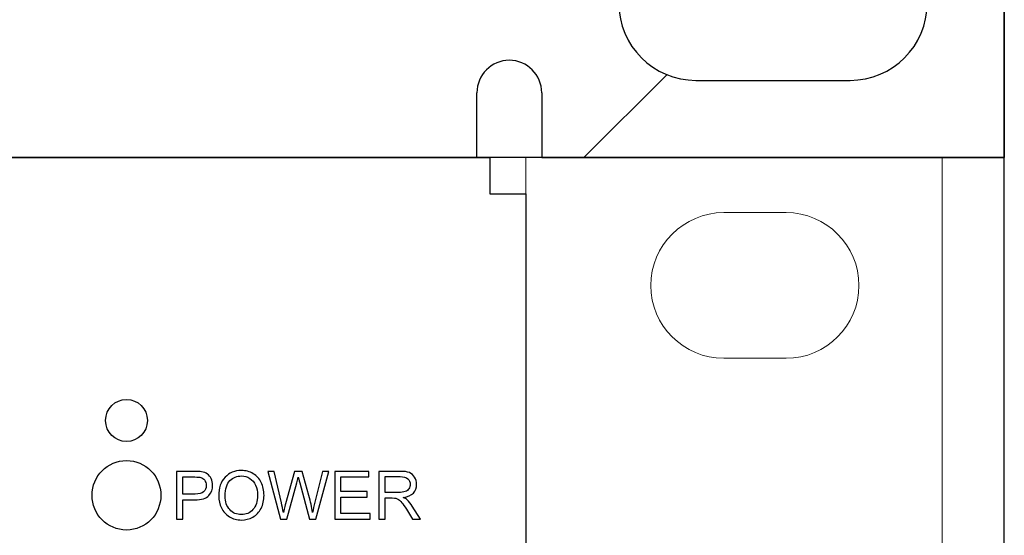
# Model space of a CAD drawing. Header units: millimetres. Extents: x 94562 to 148980, y -25377 to 3008.
# Tile 53 of 140: x 99375 to 99423, y -21853 to -21828. Entities that reach past the tile are written whole.
import ezdxf

# ---------------------------------------------------------------- set-up
doc = ezdxf.new("R2010")
doc.units = ezdxf.units.MM
doc.layers.add('tt_symbole', color=40, linetype='Continuous')

# ---------------------------------------------------------------- blocks, each defined once
blk = doc.blocks.new('IT_szafa_stojąca_42U')
blk.add_line((350.5279, 1608.811), (350.5279, 1797.7235))
blk = doc.blocks.new('IT_Zaślepka_1U')
h = blk.add_hatch()
h.set_pattern_fill('ANSI31', color=0)
h.set_pattern_definition([(45, (7401.7468, -13729.1714), (-2.245064, 2.245064), [])])
h.paths.add_polyline_path([(2.5336, 4.445), (2.5336, 4.1339, -1), (2.2225, 4.1339), (2.2225, 4.445), (0, 4.445), (0, 0), (2.2225, 0), (2.2225, 0.3112, -1), (2.5336, 0.3112), (2.5336, 0), (46.3613, 0), (46.3613, 0.3112, -1), (46.6725, 0.3112), (46.6725, 0), (48.895, 0), (48.895, 4.445), (46.6725, 4.445), (46.6725, 4.1339, -1), (46.3613, 4.1339), (46.3613, 4.445)])
h.paths.add_polyline_path([(1.4817, 3.3338), (0.7408, 3.3338, -1), (0.7408, 4.0746), (1.4817, 4.0746, -1)], flags=16)
h.paths.add_polyline_path([(1.4817, 0.3704), (0.7408, 0.3704, -1), (0.7408, 1.1113), (1.4817, 1.1113, -1)], flags=16)
h.paths.add_polyline_path([(47.4133, 4.0746), (48.1542, 4.0746, -1), (48.1542, 3.3338), (47.4133, 3.3338, -1)], flags=16)
h.paths.add_polyline_path([(47.4133, 1.1113), (48.1542, 1.1113, -1), (48.1542, 0.3704), (47.4133, 0.3704, -1)], flags=16)
at = {"color": 0}
for p, q in [((48.895, 0), (48.895, 4.445)), ((47.4133, 0.3704), (48.1542, 0.3704)), ((46.3613, 0), (46.3613, 0.3112)), ((46.6725, 0.3112), (46.6725, 0)), ((2.5336, 0), (46.3613, 0)), ((46.3613, 0), (2.5336, 0)), ((46.6725, 0), (48.895, 0)), ((48.895, 0), (46.6725, 0))]:
    blk.add_line(p, q, dxfattribs=at)
blk.add_lwpolyline([(0, 4.445), (48.895, 4.445), (48.895, 0), (0, 0)], close=True, dxfattribs=at)
for centre, radius, start, end in [((47.4133, 0.7408), 0.3704, 90, 270), ((48.1542, 0.7408), 0.3704, 270, 90), ((46.5169, 0.3112), 0.1556, 0, 180)]:
    blk.add_arc(centre, radius, start, end, dxfattribs=at)

msp = doc.modelspace()

# ---------------------------------------------------------------- linework, layer by layer
at = {"layer": 'tt_symbole', "lineweight": 5}
for points, knots in [([(99419.795, -21834.63), (99419.795, -21834.63), (99399.794, -21834.63), (99399.794, -21834.63), (99399.794, -21834.63), (99399.794, -21834.63), (99399.794, -21878.63), (99399.794, -21878.63), (99399.794, -21878.63), (99399.794, -21878.63), (99419.795, -21878.63), (99419.795, -21878.63), (99419.795, -21878.63), (99419.795, -21878.63), (99419.795, -21834.63), (99419.795, -21834.63)], [0, 0, 0, 0, 0.25, 0.25, 0.25, 0.25, 0.5, 0.5, 0.5, 0.5, 0.75, 0.75, 0.75, 0.75, 1, 1, 1, 1]), ([(99412.295, -21837.28), (99412.295, -21837.28), (99409.295, -21837.28), (99409.295, -21837.28), (99409.295, -21837.28), (99407.37, -21837.28), (99405.795, -21838.855), (99405.795, -21840.78), (99405.795, -21840.78), (99405.795, -21840.78), (99405.795, -21840.78), (99405.795, -21840.78), (99405.795, -21840.78), (99405.795, -21842.705), (99407.37, -21844.28), (99409.295, -21844.28), (99409.295, -21844.28), (99409.295, -21844.28), (99412.295, -21844.28), (99412.295, -21844.28), (99412.295, -21844.28), (99414.22, -21844.28), (99415.795, -21842.705), (99415.795, -21840.78), (99415.795, -21840.78), (99415.795, -21840.78), (99415.795, -21840.78), (99415.795, -21840.78), (99415.795, -21840.78), (99415.795, -21838.855), (99414.22, -21837.28), (99412.295, -21837.28)], [0, 0, 0, 0, 0.125, 0.125, 0.125, 0.125, 0.25, 0.25, 0.25, 0.25, 0.375, 0.375, 0.375, 0.375, 0.5, 0.5, 0.5, 0.5, 0.625, 0.625, 0.625, 0.625, 0.75, 0.75, 0.75, 0.75, 0.875, 0.875, 0.875, 0.875, 1, 1, 1, 1]), ([(99381.606, -21847.266), (99381.606, -21846.707), (99381.157, -21846.254), (99380.604, -21846.254), (99380.604, -21846.254), (99380.051, -21846.254), (99379.603, -21846.707), (99379.603, -21847.266), (99379.603, -21847.266), (99379.603, -21847.825), (99380.051, -21848.279), (99380.604, -21848.279), (99380.604, -21848.279), (99381.157, -21848.279), (99381.606, -21847.825), (99381.606, -21847.266)], [0, 0, 0, 0, 0.25, 0.25, 0.25, 0.25, 0.5, 0.5, 0.5, 0.5, 0.75, 0.75, 0.75, 0.75, 1, 1, 1, 1]), ([(99382.256, -21850.86), (99382.256, -21849.937), (99381.517, -21849.19), (99380.604, -21849.19), (99380.604, -21849.19), (99379.692, -21849.19), (99378.952, -21849.937), (99378.952, -21850.86), (99378.952, -21850.86), (99378.952, -21851.782), (99379.692, -21852.53), (99380.604, -21852.53), (99380.604, -21852.53), (99381.517, -21852.53), (99382.256, -21851.782), (99382.256, -21850.86)], [0, 0, 0, 0, 0.25, 0.25, 0.25, 0.25, 0.5, 0.5, 0.5, 0.5, 0.75, 0.75, 0.75, 0.75, 1, 1, 1, 1])]:
    msp.add_open_spline(points, degree=3, knots=knots, dxfattribs=at)
at = {"layer": 'tt_symbole'}
for points, knots in [([(98958.529, -21876.877), (98958.529, -21876.877), (98958.527, -21876.893), (98958.527, -21876.893), (98958.527, -21876.893), (98958.527, -21876.893), (98958.523, -21876.92), (98958.523, -21876.92), (98958.523, -21876.92), (98958.523, -21876.92), (98958.515, -21876.957), (98958.515, -21876.957), (98958.515, -21876.957), (98958.515, -21876.957), (98958.505, -21877.003), (98958.505, -21877.003), (98958.505, -21877.003), (98958.505, -21877.003), (98958.491, -21877.057), (98958.491, -21877.057), (98958.491, -21877.057), (98958.491, -21877.057), (98958.476, -21877.119), (98958.476, -21877.119), (98958.476, -21877.119), (98958.476, -21877.119), (98958.458, -21877.189), (98958.458, -21877.189), (98958.458, -21877.189), (98958.458, -21877.189), (98958.438, -21877.264), (98958.438, -21877.264), (98958.438, -21877.264), (98958.438, -21877.264), (98958.416, -21877.346), (98958.416, -21877.346), (98958.416, -21877.346), (98958.416, -21877.346), (98958.392, -21877.433), (98958.392, -21877.433), (98958.392, -21877.433), (98958.392, -21877.433), (98958.367, -21877.523), (98958.367, -21877.523), (98958.367, -21877.523), (98958.367, -21877.523), (98958.34, -21877.617), (98958.34, -21877.617), (98958.34, -21877.617), (98958.34, -21877.617), (98958.311, -21877.712), (98958.311, -21877.712), (98958.311, -21877.712), (98958.311, -21877.712), (98958.282, -21877.809), (98958.282, -21877.809), (98958.282, -21877.809), (98958.282, -21877.809), (98958.251, -21877.906), (98958.251, -21877.906), (98958.251, -21877.906), (98958.251, -21877.906), (98958.22, -21878.001), (98958.22, -21878.001), (98958.22, -21878.001), (98958.22, -21878.001), (98958.187, -21878.095), (98958.187, -21878.095), (98958.187, -21878.095), (98958.187, -21878.095), (98958.155, -21878.186), (98958.155, -21878.186), (98958.155, -21878.186), (98958.155, -21878.186), (98958.122, -21878.274), (98958.122, -21878.274), (98958.122, -21878.274), (98958.122, -21878.274), (98958.088, -21878.356), (98958.088, -21878.356), (98958.088, -21878.356), (98958.088, -21878.356), (98958.055, -21878.434), (98958.055, -21878.434), (98958.055, -21878.434), (98958.055, -21878.434), (98958.022, -21878.505), (98958.022, -21878.505), (98958.022, -21878.505), (98958.022, -21878.505), (98957.989, -21878.571), (98957.989, -21878.571), (98957.989, -21878.571), (98957.989, -21878.571), (98957.956, -21878.63), (98957.956, -21878.63), (98957.956, -21878.63), (98957.956, -21878.63), (99398.633, -21878.63), (99398.633, -21878.63), (99398.633, -21878.63), (99398.633, -21878.63), (99398.6, -21878.571), (99398.6, -21878.571), (99398.6, -21878.571), (99398.6, -21878.571), (99398.568, -21878.505), (99398.568, -21878.505), (99398.568, -21878.505), (99398.568, -21878.505), (99398.534, -21878.434), (99398.534, -21878.434), (99398.534, -21878.434), (99398.534, -21878.434), (99398.501, -21878.356), (99398.501, -21878.356), (99398.501, -21878.356), (99398.501, -21878.356), (99398.468, -21878.274), (99398.468, -21878.274), (99398.468, -21878.274), (99398.468, -21878.274), (99398.434, -21878.186), (99398.434, -21878.186), (99398.434, -21878.186), (99398.434, -21878.186), (99398.402, -21878.095), (99398.402, -21878.095), (99398.402, -21878.095), (99398.402, -21878.095), (99398.37, -21878.001), (99398.37, -21878.001), (99398.37, -21878.001), (99398.37, -21878.001), (99398.338, -21877.906), (99398.338, -21877.906), (99398.338, -21877.906), (99398.338, -21877.906), (99398.308, -21877.809), (99398.308, -21877.809), (99398.308, -21877.809), (99398.308, -21877.809), (99398.278, -21877.712), (99398.278, -21877.712), (99398.278, -21877.712), (99398.278, -21877.712), (99398.25, -21877.617), (99398.25, -21877.617), (99398.25, -21877.617), (99398.25, -21877.617), (99398.223, -21877.523), (99398.223, -21877.523), (99398.223, -21877.523), (99398.223, -21877.523), (99398.197, -21877.433), (99398.197, -21877.433), (99398.197, -21877.433), (99398.197, -21877.433), (99398.173, -21877.346), (99398.173, -21877.346), (99398.173, -21877.346), (99398.173, -21877.346), (99398.151, -21877.264), (99398.151, -21877.264), (99398.151, -21877.264), (99398.151, -21877.264), (99398.131, -21877.189), (99398.131, -21877.189), (99398.131, -21877.189), (99398.131, -21877.189), (99398.113, -21877.119), (99398.113, -21877.119), (99398.113, -21877.119), (99398.113, -21877.119), (99398.098, -21877.057), (99398.098, -21877.057), (99398.098, -21877.057), (99398.098, -21877.057), (99398.085, -21877.003), (99398.085, -21877.003), (99398.085, -21877.003), (99398.085, -21877.003), (99398.074, -21876.957), (99398.074, -21876.957), (99398.074, -21876.957), (99398.074, -21876.957), (99398.067, -21876.92), (99398.067, -21876.92), (99398.067, -21876.92), (99398.067, -21876.92), (99398.062, -21876.893), (99398.062, -21876.893), (99398.062, -21876.893), (99398.062, -21876.893), (99398.06, -21876.877), (99398.06, -21876.877), (99398.06, -21876.877), (99398.06, -21876.877), (99398.076, -21876.878), (99398.076, -21876.878), (99398.076, -21876.878), (99398.076, -21876.878), (99398.103, -21876.883), (99398.103, -21876.883), (99398.103, -21876.883), (99398.103, -21876.883), (99398.139, -21876.891), (99398.139, -21876.891), (99398.139, -21876.891), (99398.139, -21876.891), (99398.185, -21876.901), (99398.185, -21876.901), (99398.185, -21876.901), (99398.185, -21876.901), (99398.239, -21876.915), (99398.239, -21876.915), (99398.239, -21876.915), (99398.239, -21876.915), (99398.3, -21876.93), (99398.3, -21876.93), (99398.3, -21876.93), (99398.3, -21876.93), (99398.369, -21876.948), (99398.369, -21876.948), (99398.369, -21876.948), (99398.369, -21876.948), (99398.444, -21876.969), (99398.444, -21876.969), (99398.444, -21876.969), (99398.444, -21876.969), (99398.525, -21876.991), (99398.525, -21876.991), (99398.525, -21876.991), (99398.525, -21876.991), (99398.61, -21877.015), (99398.61, -21877.015), (99398.61, -21877.015), (99398.61, -21877.015), (99398.7, -21877.041), (99398.7, -21877.041), (99398.7, -21877.041), (99398.7, -21877.041), (99398.793, -21877.068), (99398.793, -21877.068), (99398.793, -21877.068), (99398.793, -21877.068), (99398.887, -21877.097), (99398.887, -21877.097), (99398.887, -21877.097), (99398.887, -21877.097), (99398.983, -21877.127), (99398.983, -21877.127), (99398.983, -21877.127), (99398.983, -21877.127), (99399.078, -21877.158), (99399.078, -21877.158), (99399.078, -21877.158), (99399.078, -21877.158), (99399.173, -21877.189), (99399.173, -21877.189), (99399.173, -21877.189), (99399.173, -21877.189), (99399.266, -21877.222), (99399.266, -21877.222), (99399.266, -21877.222), (99399.266, -21877.222), (99399.356, -21877.255), (99399.356, -21877.255), (99399.356, -21877.255), (99399.356, -21877.255), (99399.442, -21877.288), (99399.442, -21877.288), (99399.442, -21877.288), (99399.442, -21877.288), (99399.524, -21877.322), (99399.524, -21877.322), (99399.524, -21877.322), (99399.524, -21877.322), (99399.6, -21877.356), (99399.6, -21877.356), (99399.6, -21877.356), (99399.6, -21877.356), (99399.671, -21877.389), (99399.671, -21877.389), (99399.671, -21877.389), (99399.671, -21877.389), (99399.736, -21877.423), (99399.736, -21877.423), (99399.736, -21877.423), (99399.736, -21877.423), (99399.794, -21877.456), (99399.794, -21877.456), (99399.794, -21877.456), (99399.794, -21877.456), (99399.794, -21836.384), (99399.794, -21836.384), (99399.794, -21836.384), (99399.794, -21836.384), (99398.06, -21836.384), (99398.06, -21836.384), (99398.06, -21836.384), (99398.06, -21836.384), (99398.06, -21834.63), (99398.06, -21834.63), (99398.06, -21834.63), (99398.06, -21834.63), (98958.529, -21834.63), (98958.529, -21834.63), (98958.529, -21834.63), (98958.529, -21834.63), (98958.529, -21836.384), (98958.529, -21836.384), (98958.529, -21836.384), (98958.529, -21836.384), (98956.795, -21836.384), (98956.795, -21836.384), (98956.795, -21836.384), (98956.795, -21836.384), (98956.795, -21877.456), (98956.795, -21877.456), (98956.795, -21877.456), (98956.795, -21877.456), (98956.853, -21877.423), (98956.853, -21877.423), (98956.853, -21877.423), (98956.853, -21877.423), (98956.918, -21877.389), (98956.918, -21877.389), (98956.918, -21877.389), (98956.918, -21877.389), (98956.989, -21877.356), (98956.989, -21877.356), (98956.989, -21877.356), (98956.989, -21877.356), (98957.065, -21877.322), (98957.065, -21877.322), (98957.065, -21877.322), (98957.065, -21877.322), (98957.147, -21877.288), (98957.147, -21877.288), (98957.147, -21877.288), (98957.147, -21877.288), (98957.233, -21877.255), (98957.233, -21877.255), (98957.233, -21877.255), (98957.233, -21877.255), (98957.324, -21877.222), (98957.324, -21877.222), (98957.324, -21877.222), (98957.324, -21877.222), (98957.417, -21877.189), (98957.417, -21877.189), (98957.417, -21877.189), (98957.417, -21877.189), (98957.511, -21877.158), (98957.511, -21877.158), (98957.511, -21877.158), (98957.511, -21877.158), (98957.607, -21877.127), (98957.607, -21877.127), (98957.607, -21877.127), (98957.607, -21877.127), (98957.702, -21877.097), (98957.702, -21877.097), (98957.702, -21877.097), (98957.702, -21877.097), (98957.797, -21877.068), (98957.797, -21877.068), (98957.797, -21877.068), (98957.797, -21877.068), (98957.889, -21877.041), (98957.889, -21877.041), (98957.889, -21877.041), (98957.889, -21877.041), (98957.979, -21877.015), (98957.979, -21877.015), (98957.979, -21877.015), (98957.979, -21877.015), (98958.065, -21876.991), (98958.065, -21876.991), (98958.065, -21876.991), (98958.065, -21876.991), (98958.145, -21876.969), (98958.145, -21876.969), (98958.145, -21876.969), (98958.145, -21876.969), (98958.22, -21876.948), (98958.22, -21876.948), (98958.22, -21876.948), (98958.22, -21876.948), (98958.289, -21876.93), (98958.289, -21876.93), (98958.289, -21876.93), (98958.289, -21876.93), (98958.351, -21876.915), (98958.351, -21876.915), (98958.351, -21876.915), (98958.351, -21876.915), (98958.404, -21876.901), (98958.404, -21876.901), (98958.404, -21876.901), (98958.404, -21876.901), (98958.45, -21876.891), (98958.45, -21876.891), (98958.45, -21876.891), (98958.45, -21876.891), (98958.486, -21876.883), (98958.486, -21876.883), (98958.486, -21876.883), (98958.486, -21876.883), (98958.513, -21876.878), (98958.513, -21876.878), (98958.513, -21876.878), (98958.513, -21876.878), (98958.529, -21876.877), (98958.529, -21876.877)], [0, 0, 0, 0, 0.009615, 0.009615, 0.009615, 0.009615, 0.019231, 0.019231, 0.019231, 0.019231, 0.028846, 0.028846, 0.028846, 0.028846, 0.038462, 0.038462, 0.038462, 0.038462, 0.048077, 0.048077, 0.048077, 0.048077, 0.057692, 0.057692, 0.057692, 0.057692, 0.067308, 0.067308, 0.067308, 0.067308, 0.076923, 0.076923, 0.076923, 0.076923, 0.086538, 0.086538, 0.086538, 0.086538, 0.096154, 0.096154, 0.096154, 0.096154, 0.105769, 0.105769, 0.105769, 0.105769, 0.115385, 0.115385, 0.115385, 0.115385, 0.125, 0.125, 0.125, 0.125, 0.134615, 0.134615, 0.134615, 0.134615, 0.144231, 0.144231, 0.144231, 0.144231, 0.153846, 0.153846, 0.153846, 0.153846, 0.163462, 0.163462, 0.163462, 0.163462, 0.173077, 0.173077, 0.173077, 0.173077, 0.182692, 0.182692, 0.182692, 0.182692, 0.192308, 0.192308, 0.192308, 0.192308, 0.201923, 0.201923, 0.201923, 0.201923, 0.211538, 0.211538, 0.211538, 0.211538, 0.221154, 0.221154, 0.221154, 0.221154, 0.230769, 0.230769, 0.230769, 0.230769, 0.240385, 0.240385, 0.240385, 0.240385, 0.25, 0.25, 0.25, 0.25, 0.259615, 0.259615, 0.259615, 0.259615, 0.269231, 0.269231, 0.269231, 0.269231, 0.278846, 0.278846, 0.278846, 0.278846, 0.288462, 0.288462, 0.288462, 0.288462, 0.298077, 0.298077, 0.298077, 0.298077, 0.307692, 0.307692, 0.307692, 0.307692, 0.317308, 0.317308, 0.317308, 0.317308, 0.326923, 0.326923, 0.326923, 0.326923, 0.336538, 0.336538, 0.336538, 0.336538, 0.346154, 0.346154, 0.346154, 0.346154, 0.355769, 0.355769, 0.355769, 0.355769, 0.365385, 0.365385, 0.365385, 0.365385, 0.375, 0.375, 0.375, 0.375, 0.384615, 0.384615, 0.384615, 0.384615, 0.394231, 0.394231, 0.394231, 0.394231, 0.403846, 0.403846, 0.403846, 0.403846, 0.413462, 0.413462, 0.413462, 0.413462, 0.423077, 0.423077, 0.423077, 0.423077, 0.432692, 0.432692, 0.432692, 0.432692, 0.442308, 0.442308, 0.442308, 0.442308, 0.451923, 0.451923, 0.451923, 0.451923, 0.461538, 0.461538, 0.461538, 0.461538, 0.471154, 0.471154, 0.471154, 0.471154, 0.480769, 0.480769, 0.480769, 0.480769, 0.490385, 0.490385, 0.490385, 0.490385, 0.5, 0.5, 0.5, 0.5, 0.509615, 0.509615, 0.509615, 0.509615, 0.519231, 0.519231, 0.519231, 0.519231, 0.528846, 0.528846, 0.528846, 0.528846, 0.538462, 0.538462, 0.538462, 0.538462, 0.548077, 0.548077, 0.548077, 0.548077, 0.557692, 0.557692, 0.557692, 0.557692, 0.567308, 0.567308, 0.567308, 0.567308, 0.576923, 0.576923, 0.576923, 0.576923, 0.586538, 0.586538, 0.586538, 0.586538, 0.596154, 0.596154, 0.596154, 0.596154, 0.605769, 0.605769, 0.605769, 0.605769, 0.615385, 0.615385, 0.615385, 0.615385, 0.625, 0.625, 0.625, 0.625, 0.634615, 0.634615, 0.634615, 0.634615, 0.644231, 0.644231, 0.644231, 0.644231, 0.653846, 0.653846, 0.653846, 0.653846, 0.663462, 0.663462, 0.663462, 0.663462, 0.673077, 0.673077, 0.673077, 0.673077, 0.682692, 0.682692, 0.682692, 0.682692, 0.692308, 0.692308, 0.692308, 0.692308, 0.701923, 0.701923, 0.701923, 0.701923, 0.711538, 0.711538, 0.711538, 0.711538, 0.721154, 0.721154, 0.721154, 0.721154, 0.730769, 0.730769, 0.730769, 0.730769, 0.740385, 0.740385, 0.740385, 0.740385, 0.75, 0.75, 0.75, 0.75, 0.759615, 0.759615, 0.759615, 0.759615, 0.769231, 0.769231, 0.769231, 0.769231, 0.778846, 0.778846, 0.778846, 0.778846, 0.788462, 0.788462, 0.788462, 0.788462, 0.798077, 0.798077, 0.798077, 0.798077, 0.807692, 0.807692, 0.807692, 0.807692, 0.817308, 0.817308, 0.817308, 0.817308, 0.826923, 0.826923, 0.826923, 0.826923, 0.836538, 0.836538, 0.836538, 0.836538, 0.846154, 0.846154, 0.846154, 0.846154, 0.855769, 0.855769, 0.855769, 0.855769, 0.865385, 0.865385, 0.865385, 0.865385, 0.875, 0.875, 0.875, 0.875, 0.884615, 0.884615, 0.884615, 0.884615, 0.894231, 0.894231, 0.894231, 0.894231, 0.903846, 0.903846, 0.903846, 0.903846, 0.913462, 0.913462, 0.913462, 0.913462, 0.923077, 0.923077, 0.923077, 0.923077, 0.932692, 0.932692, 0.932692, 0.932692, 0.942308, 0.942308, 0.942308, 0.942308, 0.951923, 0.951923, 0.951923, 0.951923, 0.961538, 0.961538, 0.961538, 0.961538, 0.971154, 0.971154, 0.971154, 0.971154, 0.980769, 0.980769, 0.980769, 0.980769, 0.990385, 0.990385, 0.990385, 0.990385, 1, 1, 1, 1]), ([(99381.606, -21847.266), (99381.606, -21846.707), (99381.157, -21846.254), (99380.604, -21846.254), (99380.604, -21846.254), (99380.051, -21846.254), (99379.603, -21846.707), (99379.603, -21847.266), (99379.603, -21847.266), (99379.603, -21847.825), (99380.051, -21848.279), (99380.604, -21848.279), (99380.604, -21848.279), (99381.157, -21848.279), (99381.606, -21847.825), (99381.606, -21847.266)], [0, 0, 0, 0, 0.25, 0.25, 0.25, 0.25, 0.5, 0.5, 0.5, 0.5, 0.75, 0.75, 0.75, 0.75, 1, 1, 1, 1]), ([(99382.256, -21850.86), (99382.256, -21849.937), (99381.517, -21849.19), (99380.604, -21849.19), (99380.604, -21849.19), (99379.692, -21849.19), (99378.952, -21849.937), (99378.952, -21850.86), (99378.952, -21850.86), (99378.952, -21851.782), (99379.692, -21852.53), (99380.604, -21852.53), (99380.604, -21852.53), (99381.517, -21852.53), (99382.256, -21851.782), (99382.256, -21850.86)], [0, 0, 0, 0, 0.25, 0.25, 0.25, 0.25, 0.5, 0.5, 0.5, 0.5, 0.75, 0.75, 0.75, 0.75, 1, 1, 1, 1]), ([(99383.006, -21852.011), (99383.006, -21852.011), (99383.006, -21849.71), (99383.006, -21849.71), (99383.006, -21849.71), (99383.006, -21849.71), (99383.865, -21849.71), (99383.865, -21849.71), (99383.865, -21849.71), (99384.016, -21849.71), (99384.131, -21849.718), (99384.21, -21849.732), (99384.21, -21849.732), (99384.322, -21849.751), (99384.416, -21849.787), (99384.492, -21849.84), (99384.492, -21849.84), (99384.567, -21849.893), (99384.628, -21849.967), (99384.674, -21850.062), (99384.674, -21850.062), (99384.72, -21850.157), (99384.743, -21850.262), (99384.743, -21850.376), (99384.743, -21850.376), (99384.743, -21850.571), (99384.681, -21850.737), (99384.559, -21850.873), (99384.559, -21850.873), (99384.435, -21851.008), (99384.213, -21851.076), (99383.891, -21851.076), (99383.891, -21851.076), (99383.891, -21851.076), (99383.307, -21851.076), (99383.307, -21851.076), (99383.307, -21851.076), (99383.307, -21851.076), (99383.307, -21852.011), (99383.307, -21852.011), (99383.307, -21852.011), (99383.307, -21852.011), (99383.006, -21852.011), (99383.006, -21852.011)], [0, 0, 0, 0, 0.090909, 0.090909, 0.090909, 0.090909, 0.181818, 0.181818, 0.181818, 0.181818, 0.272727, 0.272727, 0.272727, 0.272727, 0.363636, 0.363636, 0.363636, 0.363636, 0.454545, 0.454545, 0.454545, 0.454545, 0.545455, 0.545455, 0.545455, 0.545455, 0.636364, 0.636364, 0.636364, 0.636364, 0.727273, 0.727273, 0.727273, 0.727273, 0.818182, 0.818182, 0.818182, 0.818182, 0.909091, 0.909091, 0.909091, 0.909091, 1, 1, 1, 1]), ([(99385.035, -21850.891), (99385.035, -21850.509), (99385.136, -21850.21), (99385.339, -21849.994), (99385.339, -21849.994), (99385.542, -21849.778), (99385.804, -21849.67), (99386.125, -21849.67), (99386.125, -21849.67), (99386.334, -21849.67), (99386.524, -21849.721), (99386.693, -21849.822), (99386.693, -21849.822), (99386.861, -21849.924), (99386.99, -21850.065), (99387.078, -21850.247), (99387.078, -21850.247), (99387.167, -21850.428), (99387.211, -21850.634), (99387.211, -21850.864), (99387.211, -21850.864), (99387.211, -21851.097), (99387.165, -21851.306), (99387.071, -21851.49), (99387.071, -21851.49), (99386.978, -21851.674), (99386.846, -21851.814), (99386.676, -21851.908), (99386.676, -21851.908), (99386.505, -21852.003), (99386.321, -21852.05), (99386.123, -21852.05), (99386.123, -21852.05), (99385.909, -21852.05), (99385.717, -21851.998), (99385.549, -21851.893), (99385.549, -21851.893), (99385.38, -21851.789), (99385.252, -21851.646), (99385.165, -21851.465), (99385.165, -21851.465), (99385.078, -21851.284), (99385.035, -21851.093), (99385.035, -21850.891)], [0, 0, 0, 0, 0.090909, 0.090909, 0.090909, 0.090909, 0.181818, 0.181818, 0.181818, 0.181818, 0.272727, 0.272727, 0.272727, 0.272727, 0.363636, 0.363636, 0.363636, 0.363636, 0.454545, 0.454545, 0.454545, 0.454545, 0.545455, 0.545455, 0.545455, 0.545455, 0.636364, 0.636364, 0.636364, 0.636364, 0.727273, 0.727273, 0.727273, 0.727273, 0.818182, 0.818182, 0.818182, 0.818182, 0.909091, 0.909091, 0.909091, 0.909091, 1, 1, 1, 1]), ([(99387.996, -21852.011), (99387.996, -21852.011), (99387.392, -21849.71), (99387.392, -21849.71), (99387.392, -21849.71), (99387.392, -21849.71), (99387.701, -21849.71), (99387.701, -21849.71), (99387.701, -21849.71), (99387.701, -21849.71), (99388.048, -21851.218), (99388.048, -21851.218), (99388.048, -21851.218), (99388.085, -21851.376), (99388.117, -21851.533), (99388.144, -21851.689), (99388.144, -21851.689), (99388.202, -21851.443), (99388.236, -21851.302), (99388.246, -21851.264), (99388.246, -21851.264), (99388.246, -21851.264), (99388.679, -21849.71), (99388.679, -21849.71), (99388.679, -21849.71), (99388.679, -21849.71), (99389.043, -21849.71), (99389.043, -21849.71), (99389.043, -21849.71), (99389.043, -21849.71), (99389.369, -21850.875), (99389.369, -21850.875), (99389.369, -21850.875), (99389.45, -21851.164), (99389.509, -21851.435), (99389.546, -21851.689), (99389.546, -21851.689), (99389.574, -21851.544), (99389.612, -21851.377), (99389.659, -21851.189), (99389.659, -21851.189), (99389.659, -21851.189), (99390.016, -21849.71), (99390.016, -21849.71), (99390.016, -21849.71), (99390.016, -21849.71), (99390.319, -21849.71), (99390.319, -21849.71), (99390.319, -21849.71), (99390.319, -21849.71), (99389.695, -21852.011), (99389.695, -21852.011), (99389.695, -21852.011), (99389.695, -21852.011), (99389.404, -21852.011), (99389.404, -21852.011), (99389.404, -21852.011), (99389.404, -21852.011), (99388.925, -21850.258), (99388.925, -21850.258), (99388.925, -21850.258), (99388.884, -21850.112), (99388.861, -21850.022), (99388.853, -21849.989), (99388.853, -21849.989), (99388.829, -21850.094), (99388.807, -21850.184), (99388.786, -21850.258), (99388.786, -21850.258), (99388.786, -21850.258), (99388.304, -21852.011), (99388.304, -21852.011), (99388.304, -21852.011), (99388.304, -21852.011), (99387.996, -21852.011), (99387.996, -21852.011)], [0, 0, 0, 0, 0.052632, 0.052632, 0.052632, 0.052632, 0.105263, 0.105263, 0.105263, 0.105263, 0.157895, 0.157895, 0.157895, 0.157895, 0.210526, 0.210526, 0.210526, 0.210526, 0.263158, 0.263158, 0.263158, 0.263158, 0.315789, 0.315789, 0.315789, 0.315789, 0.368421, 0.368421, 0.368421, 0.368421, 0.421053, 0.421053, 0.421053, 0.421053, 0.473684, 0.473684, 0.473684, 0.473684, 0.526316, 0.526316, 0.526316, 0.526316, 0.578947, 0.578947, 0.578947, 0.578947, 0.631579, 0.631579, 0.631579, 0.631579, 0.684211, 0.684211, 0.684211, 0.684211, 0.736842, 0.736842, 0.736842, 0.736842, 0.789474, 0.789474, 0.789474, 0.789474, 0.842105, 0.842105, 0.842105, 0.842105, 0.894737, 0.894737, 0.894737, 0.894737, 0.947368, 0.947368, 0.947368, 0.947368, 1, 1, 1, 1]), ([(99390.606, -21852.011), (99390.606, -21852.011), (99390.606, -21849.71), (99390.606, -21849.71), (99390.606, -21849.71), (99390.606, -21849.71), (99392.251, -21849.71), (99392.251, -21849.71), (99392.251, -21849.71), (99392.251, -21849.71), (99392.251, -21849.982), (99392.251, -21849.982), (99392.251, -21849.982), (99392.251, -21849.982), (99390.907, -21849.982), (99390.907, -21849.982), (99390.907, -21849.982), (99390.907, -21849.982), (99390.907, -21850.686), (99390.907, -21850.686), (99390.907, -21850.686), (99390.907, -21850.686), (99392.166, -21850.686), (99392.166, -21850.686), (99392.166, -21850.686), (99392.166, -21850.686), (99392.166, -21850.956), (99392.166, -21850.956), (99392.166, -21850.956), (99392.166, -21850.956), (99390.907, -21850.956), (99390.907, -21850.956), (99390.907, -21850.956), (99390.907, -21850.956), (99390.907, -21851.74), (99390.907, -21851.74), (99390.907, -21851.74), (99390.907, -21851.74), (99392.304, -21851.74), (99392.304, -21851.74), (99392.304, -21851.74), (99392.304, -21851.74), (99392.304, -21852.011), (99392.304, -21852.011), (99392.304, -21852.011), (99392.304, -21852.011), (99390.606, -21852.011), (99390.606, -21852.011)], [0, 0, 0, 0, 0.083333, 0.083333, 0.083333, 0.083333, 0.166667, 0.166667, 0.166667, 0.166667, 0.25, 0.25, 0.25, 0.25, 0.333333, 0.333333, 0.333333, 0.333333, 0.416667, 0.416667, 0.416667, 0.416667, 0.5, 0.5, 0.5, 0.5, 0.583333, 0.583333, 0.583333, 0.583333, 0.666667, 0.666667, 0.666667, 0.666667, 0.75, 0.75, 0.75, 0.75, 0.833333, 0.833333, 0.833333, 0.833333, 0.916667, 0.916667, 0.916667, 0.916667, 1, 1, 1, 1]), ([(99392.724, -21852.011), (99392.724, -21852.011), (99392.724, -21849.71), (99392.724, -21849.71), (99392.724, -21849.71), (99392.724, -21849.71), (99393.733, -21849.71), (99393.733, -21849.71), (99393.733, -21849.71), (99393.936, -21849.71), (99394.09, -21849.731), (99394.196, -21849.773), (99394.196, -21849.773), (99394.301, -21849.814), (99394.385, -21849.887), (99394.449, -21849.991), (99394.449, -21849.991), (99394.512, -21850.096), (99394.543, -21850.212), (99394.543, -21850.338), (99394.543, -21850.338), (99394.543, -21850.502), (99394.491, -21850.639), (99394.387, -21850.751), (99394.387, -21850.751), (99394.282, -21850.863), (99394.12, -21850.934), (99393.902, -21850.964), (99393.902, -21850.964), (99393.982, -21851.003), (99394.043, -21851.041), (99394.084, -21851.079), (99394.084, -21851.079), (99394.172, -21851.161), (99394.255, -21851.263), (99394.334, -21851.385), (99394.334, -21851.385), (99394.334, -21851.385), (99394.73, -21852.011), (99394.73, -21852.011), (99394.73, -21852.011), (99394.73, -21852.011), (99394.351, -21852.011), (99394.351, -21852.011), (99394.351, -21852.011), (99394.351, -21852.011), (99394.05, -21851.532), (99394.05, -21851.532), (99394.05, -21851.532), (99393.962, -21851.395), (99393.89, -21851.289), (99393.832, -21851.216), (99393.832, -21851.216), (99393.776, -21851.142), (99393.725, -21851.091), (99393.68, -21851.062), (99393.68, -21851.062), (99393.635, -21851.033), (99393.589, -21851.012), (99393.542, -21851), (99393.542, -21851), (99393.508, -21850.993), (99393.452, -21850.99), (99393.375, -21850.99), (99393.375, -21850.99), (99393.375, -21850.99), (99393.025, -21850.99), (99393.025, -21850.99), (99393.025, -21850.99), (99393.025, -21850.99), (99393.025, -21852.011), (99393.025, -21852.011), (99393.025, -21852.011), (99393.025, -21852.011), (99392.724, -21852.011), (99392.724, -21852.011)], [0, 0, 0, 0, 0.052632, 0.052632, 0.052632, 0.052632, 0.105263, 0.105263, 0.105263, 0.105263, 0.157895, 0.157895, 0.157895, 0.157895, 0.210526, 0.210526, 0.210526, 0.210526, 0.263158, 0.263158, 0.263158, 0.263158, 0.315789, 0.315789, 0.315789, 0.315789, 0.368421, 0.368421, 0.368421, 0.368421, 0.421053, 0.421053, 0.421053, 0.421053, 0.473684, 0.473684, 0.473684, 0.473684, 0.526316, 0.526316, 0.526316, 0.526316, 0.578947, 0.578947, 0.578947, 0.578947, 0.631579, 0.631579, 0.631579, 0.631579, 0.684211, 0.684211, 0.684211, 0.684211, 0.736842, 0.736842, 0.736842, 0.736842, 0.789474, 0.789474, 0.789474, 0.789474, 0.842105, 0.842105, 0.842105, 0.842105, 0.894737, 0.894737, 0.894737, 0.894737, 0.947368, 0.947368, 0.947368, 0.947368, 1, 1, 1, 1]), ([(99383.307, -21850.804), (99383.307, -21850.804), (99383.896, -21850.804), (99383.896, -21850.804), (99383.896, -21850.804), (99384.09, -21850.804), (99384.229, -21850.768), (99384.31, -21850.694), (99384.31, -21850.694), (99384.392, -21850.621), (99384.432, -21850.518), (99384.432, -21850.385), (99384.432, -21850.385), (99384.432, -21850.289), (99384.409, -21850.206), (99384.36, -21850.138), (99384.36, -21850.138), (99384.312, -21850.069), (99384.249, -21850.024), (99384.17, -21850.002), (99384.17, -21850.002), (99384.119, -21849.989), (99384.026, -21849.982), (99383.889, -21849.982), (99383.889, -21849.982), (99383.889, -21849.982), (99383.307, -21849.982), (99383.307, -21849.982), (99383.307, -21849.982), (99383.307, -21849.982), (99383.307, -21850.804), (99383.307, -21850.804)], [0, 0, 0, 0, 0.125, 0.125, 0.125, 0.125, 0.25, 0.25, 0.25, 0.25, 0.375, 0.375, 0.375, 0.375, 0.5, 0.5, 0.5, 0.5, 0.625, 0.625, 0.625, 0.625, 0.75, 0.75, 0.75, 0.75, 0.875, 0.875, 0.875, 0.875, 1, 1, 1, 1]), ([(99385.345, -21850.895), (99385.345, -21851.173), (99385.419, -21851.391), (99385.566, -21851.551), (99385.566, -21851.551), (99385.714, -21851.71), (99385.899, -21851.79), (99386.122, -21851.79), (99386.122, -21851.79), (99386.348, -21851.79), (99386.535, -21851.71), (99386.681, -21851.548), (99386.681, -21851.548), (99386.827, -21851.387), (99386.901, -21851.158), (99386.901, -21850.862), (99386.901, -21850.862), (99386.901, -21850.675), (99386.869, -21850.512), (99386.807, -21850.372), (99386.807, -21850.372), (99386.744, -21850.232), (99386.652, -21850.124), (99386.532, -21850.047), (99386.532, -21850.047), (99386.411, -21849.97), (99386.276, -21849.932), (99386.126, -21849.932), (99386.126, -21849.932), (99385.913, -21849.932), (99385.729, -21850.006), (99385.576, -21850.154), (99385.576, -21850.154), (99385.422, -21850.302), (99385.345, -21850.549), (99385.345, -21850.895)], [0, 0, 0, 0, 0.111111, 0.111111, 0.111111, 0.111111, 0.222222, 0.222222, 0.222222, 0.222222, 0.333333, 0.333333, 0.333333, 0.333333, 0.444444, 0.444444, 0.444444, 0.444444, 0.555556, 0.555556, 0.555556, 0.555556, 0.666667, 0.666667, 0.666667, 0.666667, 0.777778, 0.777778, 0.777778, 0.777778, 0.888889, 0.888889, 0.888889, 0.888889, 1, 1, 1, 1]), ([(99393.025, -21850.726), (99393.025, -21850.726), (99393.673, -21850.726), (99393.673, -21850.726), (99393.673, -21850.726), (99393.81, -21850.726), (99393.918, -21850.712), (99393.995, -21850.683), (99393.995, -21850.683), (99394.073, -21850.654), (99394.132, -21850.608), (99394.172, -21850.544), (99394.172, -21850.544), (99394.213, -21850.481), (99394.233, -21850.413), (99394.233, -21850.338), (99394.233, -21850.338), (99394.233, -21850.23), (99394.194, -21850.14), (99394.116, -21850.07), (99394.116, -21850.07), (99394.038, -21850), (99393.914, -21849.965), (99393.745, -21849.965), (99393.745, -21849.965), (99393.745, -21849.965), (99393.025, -21849.965), (99393.025, -21849.965), (99393.025, -21849.965), (99393.025, -21849.965), (99393.025, -21850.726), (99393.025, -21850.726)], [0, 0, 0, 0, 0.125, 0.125, 0.125, 0.125, 0.25, 0.25, 0.25, 0.25, 0.375, 0.375, 0.375, 0.375, 0.5, 0.5, 0.5, 0.5, 0.625, 0.625, 0.625, 0.625, 0.75, 0.75, 0.75, 0.75, 0.875, 0.875, 0.875, 0.875, 1, 1, 1, 1])]:
    msp.add_open_spline(points, degree=3, knots=knots, dxfattribs=at)
at = {"layer": 'tt_symbole', "lineweight": 5}
for points in [[(99398.06, -21834.63), (99398.06, -21834.63), (98958.529, -21834.63), (98958.529, -21834.63)], [(99398.06, -21834.63), (99398.06, -21834.63), (98958.529, -21834.63), (98958.529, -21834.63)], [(99398.06, -21834.63), (99398.06, -21834.63), (98958.529, -21834.63), (98958.529, -21834.63)], [(99398.06, -21834.63), (99398.06, -21834.63), (98958.529, -21834.63), (98958.529, -21834.63)], [(99398.06, -21834.63), (99398.06, -21834.63), (98958.529, -21834.63), (98958.529, -21834.63)], [(99398.06, -21834.63), (99398.06, -21834.63), (98958.529, -21834.63), (98958.529, -21834.63)], [(99398.06, -21834.63), (99398.06, -21834.63), (98958.529, -21834.63), (98958.529, -21834.63)], [(99398.06, -21834.63), (99398.06, -21834.63), (98958.529, -21834.63), (98958.529, -21834.63)], [(99398.06, -21834.63), (99398.06, -21834.63), (98958.529, -21834.63), (98958.529, -21834.63)], [(99398.06, -21834.63), (99398.06, -21834.63), (98958.529, -21834.63), (98958.529, -21834.63)], [(99398.06, -21834.63), (99398.06, -21834.63), (98958.529, -21834.63), (98958.529, -21834.63)], [(99398.06, -21834.63), (99398.06, -21834.63), (98958.529, -21834.63), (98958.529, -21834.63)], [(99398.06, -21834.63), (99398.06, -21834.63), (98958.529, -21834.63), (98958.529, -21834.63)], [(99398.06, -21834.63), (99398.06, -21834.63), (98958.529, -21834.63), (98958.529, -21834.63)], [(99398.06, -21834.63), (99398.06, -21834.63), (98958.529, -21834.63), (98958.529, -21834.63)], [(99398.06, -21834.63), (99398.06, -21834.63), (98958.529, -21834.63), (98958.529, -21834.63)], [(99398.06, -21834.63), (99398.06, -21834.63), (98958.529, -21834.63), (98958.529, -21834.63)], [(99398.06, -21834.63), (99398.06, -21834.63), (98958.529, -21834.63), (98958.529, -21834.63)], [(99398.06, -21834.63), (99398.06, -21834.63), (98958.529, -21834.63), (98958.529, -21834.63)], [(99398.06, -21834.63), (99398.06, -21834.63), (98958.529, -21834.63), (98958.529, -21834.63)], [(99398.06, -21834.63), (99398.06, -21834.63), (98958.529, -21834.63), (98958.529, -21834.63)], [(99398.06, -21834.63), (99398.06, -21834.63), (99398.06, -21836.384), (99398.06, -21836.384)], [(99398.06, -21834.63), (99398.06, -21834.63), (99398.06, -21836.384), (99398.06, -21836.384)], [(99398.06, -21834.63), (99398.06, -21834.63), (99398.06, -21836.384), (99398.06, -21836.384)], [(99398.06, -21834.63), (99398.06, -21834.63), (99398.06, -21836.384), (99398.06, -21836.384)], [(99398.06, -21834.63), (99398.06, -21834.63), (99398.06, -21836.384), (99398.06, -21836.384)], [(99398.06, -21834.63), (99398.06, -21834.63), (99398.06, -21836.384), (99398.06, -21836.384)], [(99398.06, -21834.63), (99398.06, -21834.63), (99398.06, -21836.384), (99398.06, -21836.384)], [(99398.06, -21834.63), (99398.06, -21834.63), (99398.06, -21836.384), (99398.06, -21836.384)], [(99398.06, -21834.63), (99398.06, -21834.63), (99398.06, -21836.384), (99398.06, -21836.384)], [(99398.06, -21834.63), (99398.06, -21834.63), (99398.06, -21836.384), (99398.06, -21836.384)], [(99398.06, -21834.63), (99398.06, -21834.63), (99398.06, -21836.384), (99398.06, -21836.384)], [(99398.06, -21834.63), (99398.06, -21834.63), (99398.06, -21836.384), (99398.06, -21836.384)], [(99398.06, -21834.63), (99398.06, -21834.63), (99398.06, -21836.384), (99398.06, -21836.384)], [(99398.06, -21834.63), (99398.06, -21834.63), (99398.06, -21836.384), (99398.06, -21836.384)], [(99398.06, -21834.63), (99398.06, -21834.63), (99398.06, -21836.384), (99398.06, -21836.384)], [(99398.06, -21834.63), (99398.06, -21834.63), (99398.06, -21836.384), (99398.06, -21836.384)], [(99398.06, -21834.63), (99398.06, -21834.63), (99398.06, -21836.384), (99398.06, -21836.384)], [(99398.06, -21834.63), (99398.06, -21834.63), (99398.06, -21836.384), (99398.06, -21836.384)], [(99398.06, -21834.63), (99398.06, -21834.63), (99398.06, -21836.384), (99398.06, -21836.384)], [(99398.06, -21834.63), (99398.06, -21834.63), (99398.06, -21836.384), (99398.06, -21836.384)], [(99398.06, -21834.63), (99398.06, -21834.63), (99398.06, -21836.384), (99398.06, -21836.384)], [(99399.794, -21836.384), (99399.794, -21836.384), (99398.06, -21836.384), (99398.06, -21836.384)], [(99399.794, -21836.384), (99399.794, -21836.384), (99398.06, -21836.384), (99398.06, -21836.384)], [(99399.794, -21836.384), (99399.794, -21836.384), (99398.06, -21836.384), (99398.06, -21836.384)], [(99399.794, -21836.384), (99399.794, -21836.384), (99398.06, -21836.384), (99398.06, -21836.384)], [(99399.794, -21836.384), (99399.794, -21836.384), (99398.06, -21836.384), (99398.06, -21836.384)], [(99399.794, -21836.384), (99399.794, -21836.384), (99398.06, -21836.384), (99398.06, -21836.384)], [(99399.794, -21836.384), (99399.794, -21836.384), (99398.06, -21836.384), (99398.06, -21836.384)], [(99399.794, -21836.384), (99399.794, -21836.384), (99398.06, -21836.384), (99398.06, -21836.384)], [(99399.794, -21836.384), (99399.794, -21836.384), (99398.06, -21836.384), (99398.06, -21836.384)], [(99399.794, -21836.384), (99399.794, -21836.384), (99398.06, -21836.384), (99398.06, -21836.384)], [(99399.794, -21836.384), (99399.794, -21836.384), (99398.06, -21836.384), (99398.06, -21836.384)], [(99399.794, -21836.384), (99399.794, -21836.384), (99398.06, -21836.384), (99398.06, -21836.384)], [(99399.794, -21836.384), (99399.794, -21836.384), (99398.06, -21836.384), (99398.06, -21836.384)], [(99399.794, -21836.384), (99399.794, -21836.384), (99398.06, -21836.384), (99398.06, -21836.384)], [(99399.794, -21836.384), (99399.794, -21836.384), (99398.06, -21836.384), (99398.06, -21836.384)], [(99399.794, -21836.384), (99399.794, -21836.384), (99398.06, -21836.384), (99398.06, -21836.384)], [(99399.794, -21836.384), (99399.794, -21836.384), (99398.06, -21836.384), (99398.06, -21836.384)], [(99399.794, -21836.384), (99399.794, -21836.384), (99398.06, -21836.384), (99398.06, -21836.384)], [(99399.794, -21836.384), (99399.794, -21836.384), (99398.06, -21836.384), (99398.06, -21836.384)], [(99399.794, -21836.384), (99399.794, -21836.384), (99398.06, -21836.384), (99398.06, -21836.384)], [(99399.794, -21836.384), (99399.794, -21836.384), (99398.06, -21836.384), (99398.06, -21836.384)], [(99399.794, -21877.456), (99399.794, -21877.456), (99399.794, -21836.384), (99399.794, -21836.384)], [(99399.794, -21877.456), (99399.794, -21877.456), (99399.794, -21836.384), (99399.794, -21836.384)], [(99399.794, -21877.456), (99399.794, -21877.456), (99399.794, -21836.384), (99399.794, -21836.384)], [(99399.794, -21877.456), (99399.794, -21877.456), (99399.794, -21836.384), (99399.794, -21836.384)], [(99399.794, -21877.456), (99399.794, -21877.456), (99399.794, -21836.384), (99399.794, -21836.384)], [(99399.794, -21877.456), (99399.794, -21877.456), (99399.794, -21836.384), (99399.794, -21836.384)], [(99399.794, -21877.456), (99399.794, -21877.456), (99399.794, -21836.384), (99399.794, -21836.384)], [(99399.794, -21877.456), (99399.794, -21877.456), (99399.794, -21836.384), (99399.794, -21836.384)], [(99399.794, -21877.456), (99399.794, -21877.456), (99399.794, -21836.384), (99399.794, -21836.384)], [(99399.794, -21877.456), (99399.794, -21877.456), (99399.794, -21836.384), (99399.794, -21836.384)], [(99399.794, -21877.456), (99399.794, -21877.456), (99399.794, -21836.384), (99399.794, -21836.384)], [(99399.794, -21877.456), (99399.794, -21877.456), (99399.794, -21836.384), (99399.794, -21836.384)], [(99399.794, -21877.456), (99399.794, -21877.456), (99399.794, -21836.384), (99399.794, -21836.384)], [(99399.794, -21877.456), (99399.794, -21877.456), (99399.794, -21836.384), (99399.794, -21836.384)], [(99399.794, -21877.456), (99399.794, -21877.456), (99399.794, -21836.384), (99399.794, -21836.384)], [(99399.794, -21877.456), (99399.794, -21877.456), (99399.794, -21836.384), (99399.794, -21836.384)], [(99399.794, -21877.456), (99399.794, -21877.456), (99399.794, -21836.384), (99399.794, -21836.384)], [(99399.794, -21877.456), (99399.794, -21877.456), (99399.794, -21836.384), (99399.794, -21836.384)], [(99399.794, -21877.456), (99399.794, -21877.456), (99399.794, -21836.384), (99399.794, -21836.384)], [(99399.794, -21877.456), (99399.794, -21877.456), (99399.794, -21836.384), (99399.794, -21836.384)], [(99399.794, -21877.456), (99399.794, -21877.456), (99399.794, -21836.384), (99399.794, -21836.384)]]:
    msp.add_open_spline(points, degree=3, dxfattribs=at)

# ---------------------------------------------------------------- block references
at = {"layer": 'tt_symbole', "xscale": 10, "yscale": 10, "zscale": 10}
msp.add_blockref('IT_szafa_stojąca_42U', (95917.499, -39000.652), dxfattribs=at)
at = {"layer": 'tt_symbole', "lineweight": 5, "xscale": 10, "yscale": 10, "zscale": 10}
msp.add_blockref('IT_Zaślepka_1U', (98933.827, -21834.63), dxfattribs=at)

doc.saveas('drawing.dxf')
